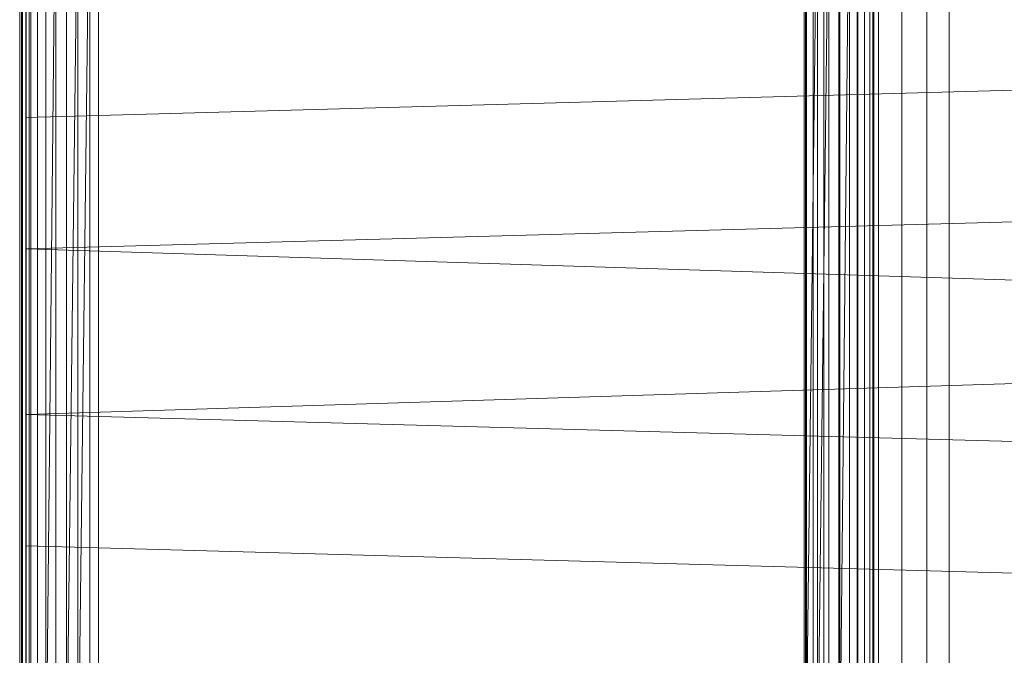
# Model space of a CAD drawing. Header units: metres. Extents: x 391.1 to 430.4, y 12.7 to 28.9.
# Tile 124 of 153: x 407.377 to 407.567, y 27.26 to 27.383. Entities that reach past the tile are written whole.
import ezdxf

# ---------------------------------------------------------------- set-up
doc = ezdxf.new("R2010")
doc.units = ezdxf.units.M
doc.layers.add('A-DETL-____-MBND', color=7, linetype='Continuous', lineweight=18)

# ---------------------------------------------------------------- blocks, each defined once
blk = doc.blocks.new('Family - Inodor PB-155807-01_FON_P0')
at = {"layer": 'A-DETL-____-MBND', "color": 253, "true_color": 0xaaaaaa}
for p, q in [((0.00056, 0.01465), (0.00056, 0.38826)), ((0.00056, 0.01465), (0.00056, 0.38826)), ((0.16489, 0.38826), (0.16489, 0.01465)), ((0.16489, 0.38826), (0.16489, 0.01465)), ((0, 0.36417), (0, 0.03582)), ((0, 0.03582), (0, 0.36417)), ((0.00056, 0.36417), (0.00056, 0.03582)), ((0.00056, 0.03582), (0.00056, 0.36417)), ((0.16598, 0.36171), (0.16598, 0.04297)), ((0.17052, 0.36194), (0.17052, 0.04274)), ((0.17536, 0.36218), (0.17536, 0.04249)), ((0.17966, 0.04228), (0.17966, 0.3624)), ((0.15161, 0.36098), (0.15161, 0.0437)), ((0.15205, 0.361), (0.15205, 0.04368)), ((0.15334, 0.36106), (0.15334, 0.04361)), ((0.15546, 0.36117), (0.15546, 0.04351)), ((0.15833, 0.36132), (0.15833, 0.04336)), ((0.16188, 0.3615), (0.16187, 0.04318)), ((0.01521, 0.35403), (0.01521, 0.05064)), ((0.01521, 0.35403), (0.01521, 0.05064)), ((0.00036, 0.10805), (0.00036, 0.29485)), ((0.00036, 0.10805), (0.00036, 0.29485)), ((0.00056, 0.10805), (0.00056, 0.29485)), ((0.00056, 0.29485), (0.00056, 0.10805)), ((0.00056, 0.10805), (0.00056, 0.29485)), ((0.00116, 0.10805), (0.00116, 0.29485)), ((0.00116, 0.29485), (0.00116, 0.10805)), ((0.00116, 0.10805), (0.00116, 0.29485)), ((0.00213, 0.10805), (0.00213, 0.29485)), ((0.00213, 0.29485), (0.00213, 0.10805)), ((0.00213, 0.10805), (0.00213, 0.29485)), ((0.00345, 0.10805), (0.00345, 0.29485)), ((0.00345, 0.29485), (0.00345, 0.10805)), ((0.00345, 0.10805), (0.00345, 0.29485)), ((0.00508, 0.10805), (0.00508, 0.29485)), ((0.00508, 0.29485), (0.00508, 0.10805)), ((0.00696, 0.29485), (0.00508, 0.10805)), ((0.00508, 0.10805), (0.00508, 0.29485)), ((0.00508, 0.10805), (0.00696, 0.29485)), ((0.00696, 0.10805), (0.00696, 0.29485)), ((0.00696, 0.10805), (0.00696, 0.29485)), ((0.00696, 0.10805), (0.00696, 0.29485)), ((0.00904, 0.10805), (0.00904, 0.29485)), ((0.00904, 0.29485), (0.00904, 0.10805)), ((0.01126, 0.29485), (0.00904, 0.10805)), ((0.00904, 0.10805), (0.00904, 0.29485)), ((0.00904, 0.10805), (0.01126, 0.29485)), ((0.01126, 0.10805), (0.01126, 0.29485)), ((0.01354, 0.29485), (0.01126, 0.10805)), ((0.01126, 0.10805), (0.01126, 0.29485)), ((0.01126, 0.10805), (0.01126, 0.29485)), ((0.01126, 0.10805), (0.01354, 0.29485)), ((0.01354, 0.10805), (0.01354, 0.29485)), ((0.01354, 0.29485), (0.01354, 0.10805)), ((0.01354, 0.10805), (0.01354, 0.29485)), ((0.15191, 0.10805), (0.15191, 0.29485)), ((0.15191, 0.29485), (0.15191, 0.10805)), ((0.15419, 0.29485), (0.15191, 0.10805)), ((0.15191, 0.10805), (0.15191, 0.29485)), ((0.15191, 0.10805), (0.15419, 0.29485)), ((0.15419, 0.10805), (0.15419, 0.29485)), ((0.15641, 0.29485), (0.15419, 0.10805)), ((0.15419, 0.10805), (0.15419, 0.29485)), ((0.15419, 0.10805), (0.15419, 0.29485)), ((0.15419, 0.10805), (0.15641, 0.29485)), ((0.15641, 0.10805), (0.15641, 0.29485)), ((0.15641, 0.10805), (0.15641, 0.29485)), ((0.15641, 0.10805), (0.15641, 0.29485)), ((0.15849, 0.10805), (0.15849, 0.29485)), ((0.15849, 0.29485), (0.15849, 0.10805)), ((0.16037, 0.29485), (0.15849, 0.10805)), ((0.15849, 0.10805), (0.15849, 0.29485)), ((0.15849, 0.10805), (0.16037, 0.29485)), ((0.16037, 0.10805), (0.16037, 0.29485)), ((0.16037, 0.10805), (0.16037, 0.29485)), ((0.16037, 0.10805), (0.16037, 0.29485)), ((0.162, 0.10805), (0.162, 0.29485)), ((0.162, 0.29485), (0.162, 0.10805)), ((0.162, 0.10805), (0.162, 0.29485)), ((0.16332, 0.10805), (0.16332, 0.29485)), ((0.16332, 0.29485), (0.16332, 0.10805)), ((0.16332, 0.10805), (0.16332, 0.29485)), ((0.16429, 0.10805), (0.16429, 0.29485)), ((0.16429, 0.29485), (0.16429, 0.10805)), ((0.16429, 0.10805), (0.16429, 0.29485)), ((0.16489, 0.10805), (0.16489, 0.29485)), ((0.16489, 0.29485), (0.16489, 0.10805)), ((0.16489, 0.10805), (0.16489, 0.29485)), ((0.16509, 0.29485), (0.16509, 0.10805)), ((0.16509, 0.29485), (0.16509, 0.10805)), ((0.00127, 0.11722), (0.00127, 0.28262)), ((0.00127, 0.13284), (0.00127, 0.26701)), ((0.00127, 0.267), (0.00127, 0.13339)), ((0.00186, 0.26697), (0.00186, 0.13288)), ((0.00186, 0.13288), (0.00186, 0.26697)), ((0.00186, 0.13288), (0.00186, 0.26697)), ((0.00186, 0.13288), (0.00186, 0.26697)), ((0.00127, 0.24131), (0.00127, 0.26508)), ((0.51095, 0.25539), (0.00127, 0.24131)), ((0.00127, 0.2159), (0.00127, 0.24131)), ((0.51095, 0.22997), (0.00127, 0.2159)), ((0.51095, 0.19991), (0.00127, 0.2159)), ((0.00127, 0.18393), (0.00127, 0.2159)), ((0.51095, 0.19991), (0.00127, 0.18393)), ((0.51095, 0.16986), (0.00127, 0.18393)), ((0.00127, 0.15852), (0.00127, 0.18393)), ((0.51095, 0.14444), (0.00127, 0.15852)), ((0.00127, 0.13475), (0.00127, 0.15852))]:
    blk.add_line(p, q, dxfattribs=at)
blk = doc.blocks.new('LONDR55-XX_ZZ-ARQ-CAA-M3D-Londres55_ifc-1-01_FON_P0')
at = {"layer": 'A-DETL-____-MBND', "color": 253, "lineweight": 18, "true_color": 0xaaaaaa}
blk.add_blockref('Family - Inodor PB-155807-01_FON_P0', (407.37693, 27.12274), dxfattribs=at)

msp = doc.modelspace()

# ---------------------------------------------------------------- block references
at = {"lineweight": 5}
msp.add_blockref('LONDR55-XX_ZZ-ARQ-CAA-M3D-Londres55_ifc-1-01_FON_P0', (0, 0), dxfattribs=at)

doc.saveas('drawing.dxf')
